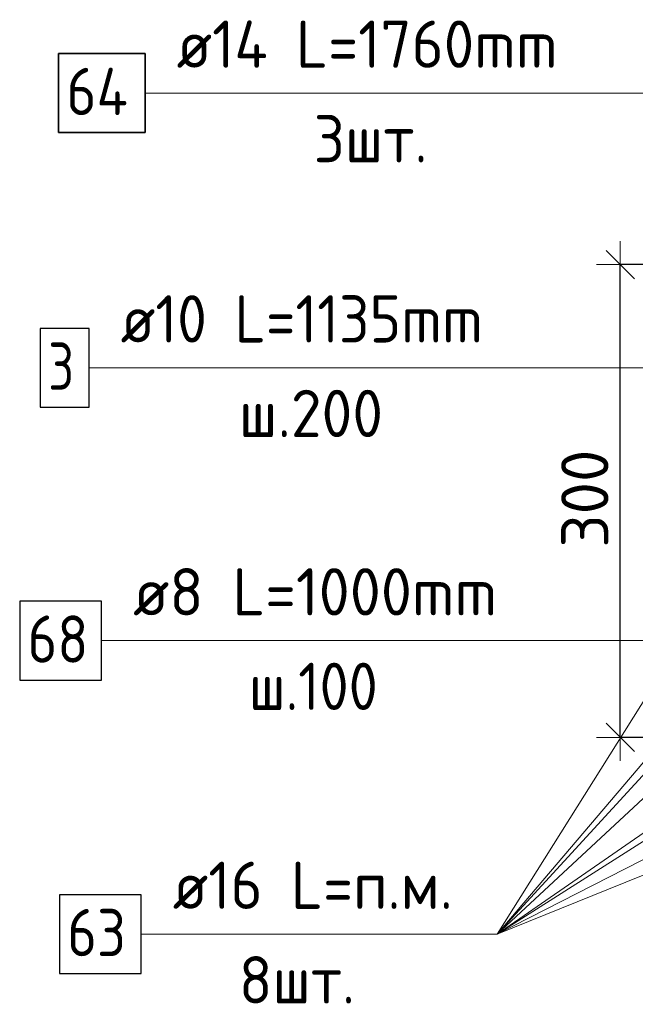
# Model space of a CAD drawing. Header units: metres. Extents: x -38 to 89, y -15 to 21.
# Tile 90 of 129: x 71.881 to 72.272, y 1.698 to 2.323. Entities that reach past the tile are written whole.
import ezdxf

# ---------------------------------------------------------------- set-up
doc = ezdxf.new("R2010")
doc.units = ezdxf.units.M
doc.header["$PDMODE"] = 65
for name, color, linetype, lineweight in [('XR$6$Арм.стержн. Арматура края', 96, 'Continuous', 35), ('XR$6$Арм.стержн. Доп. арматура', 180, 'Continuous', 35), ('XR$6$Арм.стержн. Хомут', 240, 'Continuous', 35), ('XR$6$Арм.стержн.горизонт. 1', 180, 'Continuous', 35), ('XR$6$Размерная линия (1)', 7, 'Continuous', 13)]:
    doc.layers.add(name, color=color, linetype=linetype, lineweight=lineweight)
doc.styles.add('ISOCPEUR', font='txt')
doc.dimstyles.new('DIMSTYLE_19', dxfattribs={"dimtxt": 0.03, "dimasz": 0.03, "dimexe": 0, "dimexo": 0, "dimgap": 0.015, "dimtad": 2, "dimdec": 0, "dimlfac": 1000, "dimrnd": 1, "dimzin": 12, "dimdsep": 46, "dimtxsty": 'ISOCPEUR', "dimblk1": 'ALL_ML_STRICH', "dimblk2": 'ALL_ML_STRICH', "dimsah": 1, "dimcen": 0, "dimclrd": 7, "dimclre": 256, "dimclrt": 7, "dimadec": 0, "dimazin": 0, "dimtfac": 1, "dimtdec": 0, "dimtix": 1, "dimtmove": 2, "dimatfit": 3, "dimfxl": 0, "dimtzin": 0, "dimlwd": 0, "dimlwe": -3, "dimarcsym": 0})

# ---------------------------------------------------------------- blocks, each defined once
blk = doc.blocks.new('ALL_ML_STRICH')
at = {"color": 0, "linetype": 'ByBlock', "lineweight": -2}
for p, q in [((0, -0.5), (0, 0.5)), ((-0.3, -0.3), (0.3, 0.3)), ((-1, 0), (0.5, 0))]:
    blk.add_line(p, q, dxfattribs=at)
blk = doc.blocks.new('*D889')
at = {"layer": 'DEFPOINTS', "color": 7, "linetype": 'Continuous', "lineweight": 13, "transparency": 33554687}
for p in [(72.38258, 2.16769), (72.26224, 1.86769), (72.38255, 1.86769)]:
    blk.add_point(p, dxfattribs=at)
at = {"layer": 'XR$6$Размерная линия (1)', "color": 9, "linetype": 'Continuous', "lineweight": -2, "true_color": 0xc7c7c7, "transparency": 33554687}
for p, q in [((72.36258, 2.16769), (72.26224, 2.16769)), ((72.36255, 1.86769), (72.26224, 1.86769))]:
    blk.add_line(p, q, dxfattribs=at)
at = {"layer": 'XR$6$Размерная линия (1)', "color": 7, "linetype": 'Continuous', "lineweight": -2, "transparency": 33554687}
blk.add_line((72.26224, 1.86769), (72.26224, 2.16769), dxfattribs=at)
at = {"layer": 'XR$6$Размерная линия (1)', "color": 7, "linetype": 'Continuous', "lineweight": 13, "transparency": 33554687, "xscale": 0.03, "yscale": 0.03, "zscale": 0.03}
for p, rotation in [((72.26224, 2.16769), 90), ((72.26224, 1.86769), 270)]:
    blk.add_blockref('ALL_ML_STRICH', p, dxfattribs=dict(at, rotation=rotation))
at = {"layer": 'XR$6$Размерная линия (1)', "color": 7, "linetype": 'Continuous', "lineweight": 13, "transparency": 33554687, "insert": (72.23974, 2.01919), "char_height": 0.03, "width": 0.09, "attachment_point": 5, "rotation": 90, "style": 'ISOCPEUR'}
blk.add_mtext('\\A1;{300}', dxfattribs=at)

msp = doc.modelspace()

# ---------------------------------------------------------------- linework, layer by layer
at = {"layer": 'XR$6$Арм.стержн. Арматура края', "color": 7, "linetype": 'Continuous', "lineweight": 13, "transparency": 33554687}
for p, q in [((71.92505, 2.10226), (72.23205, 2.10226)), ((72.23205, 2.10226), (72.41255, 2.10226))]:
    msp.add_line(p, q, dxfattribs=at)
at = {"layer": 'XR$6$Арм.стержн. Арматура края', "color": 7, "linetype": 'Continuous', "lineweight": 25, "transparency": 33554687}
msp.add_lwpolyline([(71.89405, 2.07726), (71.92505, 2.07726), (71.92505, 2.12726), (71.89405, 2.12726), (71.89405, 2.07726)], dxfattribs=at)
at = {"layer": 'XR$6$Арм.стержн. Доп. арматура', "color": 7, "linetype": 'Continuous', "lineweight": 13, "transparency": 33554687}
msp.add_line((71.96061, 2.27661), (72.27661, 2.27661), dxfattribs=at)
at = {"layer": 'XR$6$Арм.стержн. Доп. арматура', "color": 7, "linetype": 'Continuous', "lineweight": 35, "transparency": 33554687}
msp.add_lwpolyline([(71.90561, 2.25161), (71.96061, 2.25161), (71.96061, 2.30161), (71.90561, 2.30161), (71.90561, 2.25161)], dxfattribs=at)
at = {"layer": 'XR$6$Арм.стержн. Хомут', "color": 7, "linetype": 'Continuous', "lineweight": 13, "transparency": 33554687}
for p, q in [((71.93296, 1.92907), (72.23096, 1.92907)), ((72.23096, 1.92907), (72.41151, 1.92907))]:
    msp.add_line(p, q, dxfattribs=at)
at = {"layer": 'XR$6$Арм.стержн. Хомут', "color": 7, "linetype": 'Continuous', "lineweight": 25, "transparency": 33554687}
msp.add_lwpolyline([(71.88096, 1.90407), (71.93296, 1.90407), (71.93296, 1.95407), (71.88096, 1.95407), (71.88096, 1.90407)], dxfattribs=at)
at = {"layer": 'XR$6$Арм.стержн.горизонт. 1', "color": 7, "linetype": 'Continuous', "lineweight": 13, "transparency": 33554687}
for p, q in [((72.18414, 1.74281), (72.50743, 2.12269)), ((72.18414, 1.74281), (72.59251, 2.12269)), ((72.18414, 1.74281), (72.42251, 2.12269)), ((72.18414, 1.74281), (72.42247, 2.00269)), ((72.18414, 1.74281), (72.59255, 2.00269)), ((72.18414, 1.74281), (72.42247, 1.90769)), ((72.18414, 1.74281), (72.50747, 1.90769)), ((72.18414, 1.74281), (72.59255, 1.90769)), ((71.95814, 1.74281), (72.18414, 1.74281))]:
    msp.add_line(p, q, dxfattribs=at)
at = {"layer": 'XR$6$Арм.стержн.горизонт. 1', "color": 7, "linetype": 'Continuous', "lineweight": 25, "transparency": 33554687}
msp.add_lwpolyline([(71.90614, 1.71781), (71.95814, 1.71781), (71.95814, 1.76781), (71.90614, 1.76781), (71.90614, 1.71781)], dxfattribs=at)

# ---------------------------------------------------------------- texts
at = {"layer": 'XR$6$Арм.стержн. Арматура края', "color": 7, "linetype": 'Continuous', "lineweight": 25, "transparency": 33554687, "char_height": 0.03, "attachment_point": 7, "style": 'ISOCPEUR'}
for s, insert, width in [('\\W0.92;ø10 L=1135mm ', (71.94505, 2.11826), 0.2806692), ('\\W0.78;3', (71.89905, 2.08826), 0.0326407), ('\\W0.95;ш.200 ', (72.02005, 2.05826), 0.1311995)]:
    msp.add_mtext(s, dxfattribs=dict(at, insert=insert, width=width))
at = {"layer": 'XR$6$Арм.стержн. Доп. арматура', "color": 7, "linetype": 'Continuous', "lineweight": 25, "transparency": 33554687, "char_height": 0.03, "attachment_point": 7, "style": 'ISOCPEUR'}
for s, insert, width in [('\\W0.94;ø14 L=1760mm ', (71.98061, 2.29261), 0.2899764), ('\\W0.88;64', (71.91061, 2.26261), 0.0581992), ('\\W0.94;3шт. ', (72.06761, 2.23261), 0.1161286)]:
    msp.add_mtext(s, dxfattribs=dict(at, insert=insert, width=width))
at = {"layer": 'XR$6$Арм.стержн. Хомут', "color": 7, "linetype": 'Continuous', "lineweight": 25, "transparency": 33554687, "char_height": 0.03, "attachment_point": 7, "style": 'ISOCPEUR'}
for s, insert, width in [('\\W0.96;ø8 L=1000mm ', (71.95296, 1.94507), 0.2722217), ('\\W0.87;68', (71.88596, 1.91507), 0.0550812), ('\\W0.90;ш.100 ', (72.02646, 1.88507), 0.1244867)]:
    msp.add_mtext(s, dxfattribs=dict(at, insert=insert, width=width))
at = {"layer": 'XR$6$Арм.стержн.горизонт. 1', "color": 7, "linetype": 'Continuous', "lineweight": 25, "transparency": 33554687, "char_height": 0.03, "attachment_point": 7, "style": 'ISOCPEUR'}
for s, insert, width in [('\\W0.94;ø16 L=п.м.', (71.97814, 1.75881), 0.1999832), ('\\W0.87;63', (71.91114, 1.72881), 0.0550812), ('\\W0.94;8шт. ', (72.02014, 1.69881), 0.1161286)]:
    msp.add_mtext(s, dxfattribs=dict(at, insert=insert, width=width))

# ---------------------------------------------------------------- dimensions: what is measured, and where the dimension line sits
at = {"layer": 'XR$6$Размерная линия (1)', "color": 7, "linetype": 'Continuous', "lineweight": 13, "transparency": 33554687}
dim = msp.add_linear_dim(base=(72.26224, 2.16769), p1=(72.36255, 1.86769), p2=(72.36258, 2.16769), angle=90, dimstyle='DIMSTYLE_19', override={"dimpost": '<>', "dimclrd": 7, "dimclre": 9, "dimclrt": 7, "dimlwd": 0, "dimlwe": 65533}, dxfattribs=at)
dim.commit()
dim.dimension.update_dxf_attribs({"geometry": '*D889', "text_midpoint": (72.23974, 2.01919), "dimtype": 160})

doc.saveas('drawing.dxf')
